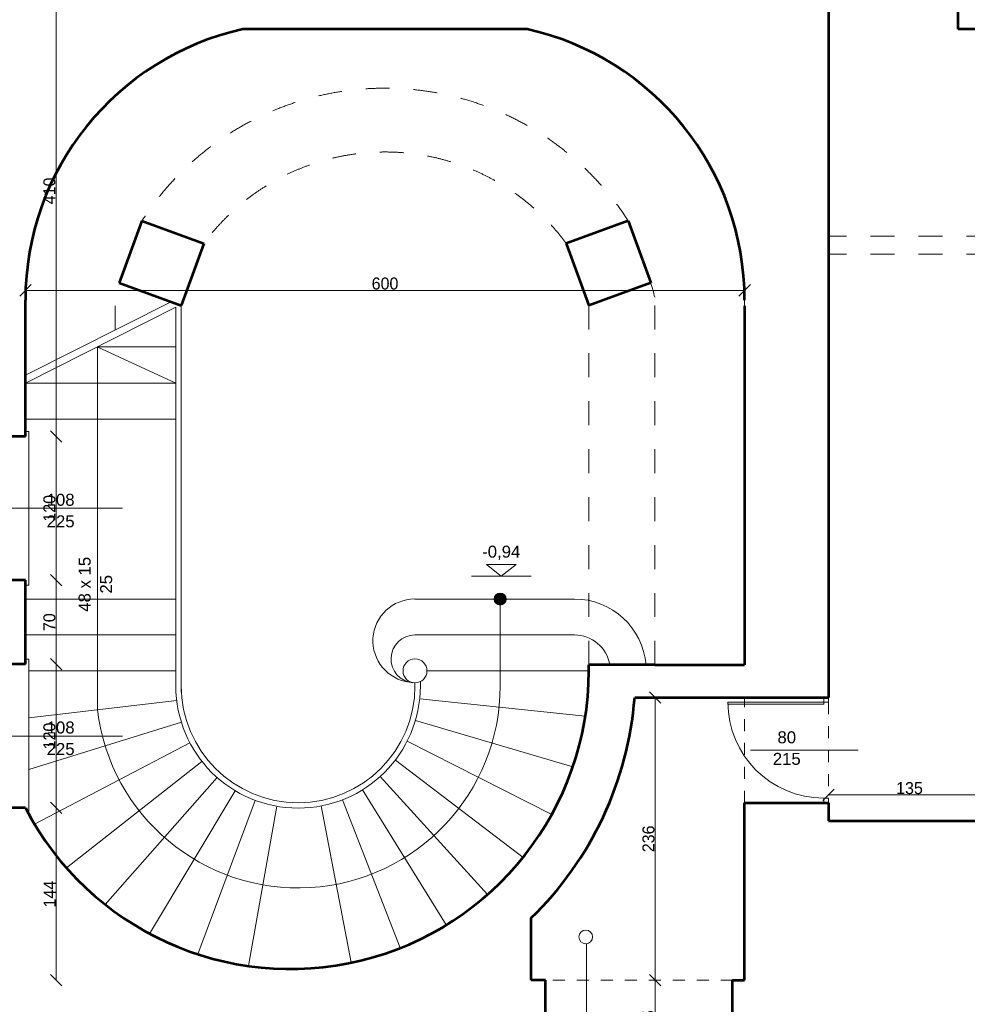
# Model space of a CAD drawing. Header units: inches. Extents: x -21887 to 84279, y -131485 to 67836.
# Tile 35 of 256: x 4283 to 12188, y -26500 to -18284. Entities that reach past the tile are written whole.
import ezdxf

# ---------------------------------------------------------------- set-up
doc = ezdxf.new("R2010")
doc.units = ezdxf.units.IN
doc.header["$MEASUREMENT"] = 0
for name, pattern in [('Dashed', [400, 200, -200]), ('Dashed copy', [200, 100, -100]), ('Long Dashed', [1058.333302, 634.99999, -423.333311])]:
    doc.linetypes.add(name, pattern=pattern)
doc.layers.get('0').update_dxf_attribs({"lineweight": 13})
doc.layers.get('Defpoints').update_dxf_attribs({"lineweight": 13})
for name, color, linetype, lineweight in [('AI_MURY', 7, 'Continuous', 53), ('Dimensioning', 7, 'Continuous', 13), ('DRZWI', 7, 'Continuous', 13), ('OPISY TABELKI', 7, 'Continuous', 13), ('PODCIAGI', 7, 'Continuous', 13), ('schodzy', 7, 'Continuous', 13)]:
    doc.layers.add(name, color=color, linetype=linetype, lineweight=lineweight)
doc.styles.add('GENERATED_STYLE_7', font='txt')
doc.styles.add('Style-Courier New', font='txt')
doc.dimstyles.new('Dimstyle_4', dxfattribs={"dimtxt": 100, "dimasz": 95, "dimexe": 0, "dimexo": 0, "dimgap": 0.09, "dimtad": 1, "dimdec": 0, "dimlfac": 0.1, "dimzin": 0, "dimdsep": 46, "dimlunit": 5, "dimtxsty": 'GENERATED_STYLE_7', "dimblk": 'ARROWHEAD_6', "dimcen": 0.09, "dimclrd": 161, "dimclre": 161, "dimclrt": 7, "dimadec": 0, "dimazin": 0, "dimtfac": 1, "dimtdec": 0, "dimtmove": 0, "dimatfit": 3, "dimfxl": 0, "dimtolj": 1, "dimtzin": 0, "dimarcsym": 0})
doc.dimstyles.new('Dimstyle_5', dxfattribs={"dimtxt": 100, "dimasz": 95, "dimexe": 0.18, "dimexo": 0, "dimgap": 0.09, "dimtad": 1, "dimtih": 1, "dimtoh": 1, "dimdec": 0, "dimlfac": 0.1, "dimzin": 0, "dimdsep": 46, "dimlunit": 5, "dimtxsty": 'GENERATED_STYLE_7', "dimblk": 'ARROWHEAD_6', "dimcen": 0.09, "dimclrd": 161, "dimclre": 161, "dimclrt": 7, "dimadec": 0, "dimazin": 0, "dimtfac": 1, "dimtdec": 0, "dimtmove": 0, "dimatfit": 3, "dimfxl": 0, "dimtolj": 1, "dimtzin": 0, "dimarcsym": 0})
doc.dimstyles.new('Dimstyle_6', dxfattribs={"dimtxt": 100, "dimasz": 95, "dimexe": 0.18, "dimexo": 0, "dimgap": 0.09, "dimtad": 1, "dimdec": 0, "dimlfac": 0.1, "dimzin": 0, "dimdsep": 46, "dimlunit": 5, "dimtxsty": 'GENERATED_STYLE_7', "dimblk": 'ARROWHEAD_6', "dimcen": 0.09, "dimclrd": 161, "dimclre": 161, "dimclrt": 7, "dimadec": 0, "dimazin": 0, "dimtfac": 1, "dimtdec": 0, "dimtmove": 2, "dimatfit": 3, "dimfxl": 0, "dimtolj": 1, "dimtzin": 0, "dimarcsym": 0})

# ---------------------------------------------------------------- blocks, each defined once
blk = doc.blocks.new('ARROWHEAD_6')
at = {"color": 0, "linetype": 'Continuous'}
for p, q in [((0, 0), (-1, 0)), ((-0.5, -0.5), (0.5, 0.5))]:
    blk.add_line(p, q, dxfattribs=at)
blk = doc.blocks.new('*U183')
at = {"layer": 'Defpoints', "color": 0, "linetype": 'Continuous'}
for p in [(-270, -24609.3), (56990.5, -24609.3), (57180.5, -28359.3)]:
    blk.add_point(p, dxfattribs=at)
at = {"layer": 'Dimensioning', "color": 161, "linetype": 'Continuous', "lineweight": -2}
for p, q in [((-269.9, -24609.3), (-270, -24609.3)), ((-270, -28264.3), (-270, -24704.3)), ((-269.9, -28359.3), (-270, -28359.3))]:
    blk.add_line(p, q, dxfattribs=at)
at = {"layer": 'Dimensioning', "color": 161, "linetype": 'Continuous', "lineweight": -2, "xscale": 95, "yscale": 95, "zscale": 95}
for p, rotation in [((-270, -24609.3), 90), ((-270, -28359.3), 270)]:
    blk.add_blockref('ARROWHEAD_6', p, dxfattribs=dict(at, rotation=rotation))
at = {"layer": 'Dimensioning', "color": 7, "linetype": 'Continuous', "insert": (-326.3, -26484.3), "char_height": 100, "attachment_point": 5, "rotation": 90, "style": 'GENERATED_STYLE_7'}
blk.add_mtext('375', dxfattribs=at)
blk = doc.blocks.new('*D1913')
at = {"layer": 'Defpoints'}
for p in [(-270, -24609.3), (56990.5, -24609.3), (-270, -26484.3), (57180.5, -28359.3)]:
    blk.add_point(p, dxfattribs=at)
at = {"layer": 'Dimensioning', "color": 161, "linetype": 'Continuous'}
blk.add_blockref('*U183', (0, 0), dxfattribs=at)
blk = doc.blocks.new('*U184')
at = {"layer": 'Defpoints', "color": 0, "linetype": 'Continuous'}
for p in [(-270, -21459.3), (57580.5, -21459.3), (56990.5, -24609.3)]:
    blk.add_point(p, dxfattribs=at)
at = {"layer": 'Dimensioning', "color": 161, "linetype": 'Continuous', "lineweight": -2}
for p, q in [((-269.9, -21459.3), (-270, -21459.3)), ((-270, -24514.3), (-270, -21554.3)), ((-269.9, -24609.3), (-270, -24609.3))]:
    blk.add_line(p, q, dxfattribs=at)
at = {"layer": 'Dimensioning', "color": 161, "linetype": 'Continuous', "lineweight": -2, "xscale": 95, "yscale": 95, "zscale": 95}
for p, rotation in [((-270, -21459.3), 90), ((-270, -24609.3), 270)]:
    blk.add_blockref('ARROWHEAD_6', p, dxfattribs=dict(at, rotation=rotation))
at = {"layer": 'Dimensioning', "color": 7, "linetype": 'Continuous', "insert": (-326.3, -23034.3), "char_height": 100, "attachment_point": 5, "rotation": 90, "style": 'GENERATED_STYLE_7'}
blk.add_mtext('315', dxfattribs=at)
blk = doc.blocks.new('*U1771')
at = {"layer": 'Defpoints'}
for p in [(122.4, -22997.2), (57973, -22997.2), (122.4, -23034.3), (57383, -26147.2)]:
    blk.add_point(p, dxfattribs=at)
at = {"layer": 'Dimensioning', "color": 161, "linetype": 'Continuous'}
blk.add_blockref('*U184', (392.5, -1537.9), dxfattribs=at)
blk = doc.blocks.new('*D1914')
at = {"layer": 'Defpoints'}
for p in [(122.4, 0), (122.4, -22997.2), (57973, -22997.2), (57383, -26147.2)]:
    blk.add_point(p, dxfattribs=at)
at = {"layer": 'Dimensioning', "color": 161, "linetype": 'Continuous'}
blk.add_blockref('*U1771', (0, 0), dxfattribs=at)
blk = doc.blocks.new('*U974')
at = {"layer": 'Defpoints', "color": 0, "linetype": 'Continuous'}
for p in [(4587.2, -23661.2), (4950.9, -23661.2), (4896.7, -24861.2)]:
    blk.add_point(p, dxfattribs=at)
at = {"layer": 'Dimensioning', "color": 161, "linetype": 'Continuous', "lineweight": -2}
for p, q in [((4587.4, -23661.2), (4587.1, -23661.2)), ((4587.2, -24766.2), (4587.2, -23756.2)), ((4587.4, -24861.2), (4587.1, -24861.2))]:
    blk.add_line(p, q, dxfattribs=at)
at = {"layer": 'Dimensioning', "color": 161, "linetype": 'Continuous', "lineweight": -2, "xscale": 95, "yscale": 95, "zscale": 95}
for p, rotation in [((4587.2, -23661.2), 90), ((4587.2, -24861.2), 270)]:
    blk.add_blockref('ARROWHEAD_6', p, dxfattribs=dict(at, rotation=rotation))
at = {"layer": 'Dimensioning', "color": 7, "linetype": 'Continuous', "insert": (4530.9, -24261.2), "char_height": 100, "attachment_point": 5, "rotation": 90, "style": 'GENERATED_STYLE_7'}
blk.add_mtext('120', dxfattribs=at)
blk = doc.blocks.new('*D1942')
at = {"layer": 'Defpoints'}
for p in [(4587.2, -23661.2), (4950.9, -23661.2), (4530.9, -24389.6), (4896.7, -24861.2)]:
    blk.add_point(p, dxfattribs=at)
at = {"layer": 'Dimensioning', "color": 161, "linetype": 'Continuous'}
blk.add_blockref('*U974', (0, 0), dxfattribs=at)
blk = doc.blocks.new('*U208')
at = {"layer": 'Defpoints', "color": 0, "linetype": 'Continuous'}
for p in [(4587.2, -22961.2), (4929.2, -22961.2), (4950.9, -23661.2)]:
    blk.add_point(p, dxfattribs=at)
at = {"layer": 'Dimensioning', "color": 161, "linetype": 'Continuous', "lineweight": -2}
for p, q in [((4587.4, -22961.2), (4587.2, -22961.2)), ((4587.2, -23566.2), (4587.2, -23056.2)), ((4587.4, -23661.2), (4587.2, -23661.2))]:
    blk.add_line(p, q, dxfattribs=at)
at = {"layer": 'Dimensioning', "color": 161, "linetype": 'Continuous', "lineweight": -2, "xscale": 95, "yscale": 95, "zscale": 95}
for p, rotation in [((4587.2, -22961.2), 90), ((4587.2, -23661.2), 270)]:
    blk.add_blockref('ARROWHEAD_6', p, dxfattribs=dict(at, rotation=rotation))
at = {"layer": 'Dimensioning', "color": 7, "linetype": 'Continuous', "insert": (4530.9, -23311.2), "char_height": 100, "attachment_point": 5, "rotation": 90, "style": 'GENERATED_STYLE_7'}
blk.add_mtext('70', dxfattribs=at)
blk = doc.blocks.new('*D1943')
at = {"layer": 'Defpoints'}
for p in [(4587.2, -22961.2), (4929.2, -22961.2), (4587.2, -23311.2), (4950.9, -23661.2)]:
    blk.add_point(p, dxfattribs=at)
at = {"layer": 'Dimensioning', "color": 161, "linetype": 'Continuous'}
blk.add_blockref('*U208', (0, 0), dxfattribs=at)
blk = doc.blocks.new('*U975')
at = {"layer": 'Defpoints', "color": 0, "linetype": 'Continuous'}
for p in [(4587.2, -21761.2), (4967.1, -21761.2), (4929.2, -22961.2)]:
    blk.add_point(p, dxfattribs=at)
at = {"layer": 'Dimensioning', "color": 161, "linetype": 'Continuous', "lineweight": -2}
for p, q in [((4587.4, -21761.2), (4587.1, -21761.2)), ((4587.2, -22866.2), (4587.2, -21856.2)), ((4587.4, -22961.2), (4587.1, -22961.2))]:
    blk.add_line(p, q, dxfattribs=at)
at = {"layer": 'Dimensioning', "color": 161, "linetype": 'Continuous', "lineweight": -2, "xscale": 95, "yscale": 95, "zscale": 95}
for p, rotation in [((4587.2, -21761.2), 90), ((4587.2, -22961.2), 270)]:
    blk.add_blockref('ARROWHEAD_6', p, dxfattribs=dict(at, rotation=rotation))
at = {"layer": 'Dimensioning', "color": 7, "linetype": 'Continuous', "insert": (4530.9, -22361.2), "char_height": 100, "attachment_point": 5, "rotation": 90, "style": 'GENERATED_STYLE_7'}
blk.add_mtext('120', dxfattribs=at)
blk = doc.blocks.new('*D1944')
at = {"layer": 'Defpoints'}
for p in [(4587.2, -21761.2), (4967.1, -21761.2), (4530.9, -22489.6), (4929.2, -22961.2)]:
    blk.add_point(p, dxfattribs=at)
at = {"layer": 'Dimensioning', "color": 161, "linetype": 'Continuous'}
blk.add_blockref('*U975', (0, 0), dxfattribs=at)
blk = doc.blocks.new('*U209')
at = {"layer": 'Defpoints', "color": 0, "linetype": 'Continuous'}
for p in [(4587.2, -17664.3), (4587.2, -17664.3), (4967.1, -21761.2)]:
    blk.add_point(p, dxfattribs=at)
at = {"layer": 'Dimensioning', "color": 161, "linetype": 'Continuous', "lineweight": -2}
for p, q in [((4587.2, -21666.2), (4587.2, -17759.3)), ((4587.4, -21761.2), (4587.2, -21761.2))]:
    blk.add_line(p, q, dxfattribs=at)
at = {"layer": 'Dimensioning', "color": 161, "linetype": 'Continuous', "lineweight": -2, "xscale": 95, "yscale": 95, "zscale": 95}
for p, rotation in [((4587.2, -17664.3), 90), ((4587.2, -21761.2), 270)]:
    blk.add_blockref('ARROWHEAD_6', p, dxfattribs=dict(at, rotation=rotation))
at = {"layer": 'Dimensioning', "color": 7, "linetype": 'Continuous', "insert": (4530.9, -19712.8), "char_height": 100, "attachment_point": 5, "rotation": 90, "style": 'GENERATED_STYLE_7'}
blk.add_mtext('410', dxfattribs=at)
blk = doc.blocks.new('*D1945')
at = {"layer": 'Defpoints'}
for p in [(4587.2, -17664.3), (4587.2, -17664.3), (4587.2, -19712.8), (4967.1, -21761.2)]:
    blk.add_point(p, dxfattribs=at)
at = {"layer": 'Dimensioning', "color": 161, "linetype": 'Continuous'}
blk.add_blockref('*U209', (0, 0), dxfattribs=at)
blk = doc.blocks.new('*U1050')
at = {"layer": 'Defpoints', "color": 0, "linetype": 'Continuous'}
for p in [(10330.5, -20542.4), (4330.5, -21494.8), (10330.5, -21449.3)]:
    blk.add_point(p, dxfattribs=at)
at = {"layer": 'Dimensioning', "color": 161, "linetype": 'Continuous', "lineweight": -2}
for p, q in [((4330.5, -20542.6), (4330.5, -20542.3)), ((4425.5, -20542.4), (10235.5, -20542.4)), ((10330.5, -20542.6), (10330.5, -20542.3))]:
    blk.add_line(p, q, dxfattribs=at)
at = {"layer": 'Dimensioning', "color": 161, "linetype": 'Continuous', "lineweight": -2, "xscale": 95, "yscale": 95, "zscale": 95, "rotation": 180}
blk.add_blockref('ARROWHEAD_6', (4330.5, -20542.4), dxfattribs=at)
at = {"layer": 'Dimensioning', "color": 161, "linetype": 'Continuous', "lineweight": -2, "xscale": 95, "yscale": 95, "zscale": 95}
blk.add_blockref('ARROWHEAD_6', (10330.5, -20542.4), dxfattribs=at)
at = {"layer": 'Dimensioning', "color": 7, "linetype": 'Continuous', "insert": (7330.5, -20486.1), "char_height": 100, "attachment_point": 5, "style": 'GENERATED_STYLE_7'}
blk.add_mtext('600', dxfattribs=at)
blk = doc.blocks.new('*D1983')
at = {"layer": 'Defpoints'}
for p in [(7330.5, -20542.4), (10330.5, -20542.4), (4330.5, -21494.8), (10330.5, -21449.3)]:
    blk.add_point(p, dxfattribs=at)
at = {"layer": 'Dimensioning', "color": 161, "linetype": 'Continuous'}
blk.add_blockref('*U1050', (0, 0), dxfattribs=at)
blk = doc.blocks.new('*U293')
at = {"layer": 'Defpoints', "color": 0, "linetype": 'Continuous'}
for p in [(9413.3, -23939.3), (9584.5, -23939.3), (10330.5, -26299.3)]:
    blk.add_point(p, dxfattribs=at)
at = {"layer": 'Dimensioning', "color": 161, "linetype": 'Continuous', "lineweight": -2}
for p, q in [((9584.3, -23939.3), (9584.5, -23939.3)), ((9584.5, -26204.3), (9584.5, -24034.3)), ((9584.7, -26299.3), (9584.5, -26299.3))]:
    blk.add_line(p, q, dxfattribs=at)
at = {"layer": 'Dimensioning', "color": 161, "linetype": 'Continuous', "lineweight": -2, "xscale": 95, "yscale": 95, "zscale": 95}
for p, rotation in [((9584.5, -23939.3), 90), ((9584.5, -26299.3), 270)]:
    blk.add_blockref('ARROWHEAD_6', p, dxfattribs=dict(at, rotation=rotation))
at = {"layer": 'Dimensioning', "color": 7, "linetype": 'Continuous', "insert": (9528.2, -25119.3), "char_height": 100, "attachment_point": 5, "rotation": 90, "style": 'GENERATED_STYLE_7'}
blk.add_mtext('236', dxfattribs=at)
blk = doc.blocks.new('*D2167')
at = {"layer": 'Defpoints'}
for p in [(9413.3, -23939.3), (9584.5, -23939.3), (9584.5, -25119.3), (10330.5, -26299.3)]:
    blk.add_point(p, dxfattribs=at)
at = {"layer": 'Dimensioning', "color": 161, "linetype": 'Continuous'}
blk.add_blockref('*U293', (0, 0), dxfattribs=at)
blk = doc.blocks.new('*U303')
at = {"layer": 'Defpoints', "color": 0, "linetype": 'Continuous'}
for p in [(9390.4, -26299.3), (9584.5, -26299.3), (10330.5, -26949.3)]:
    blk.add_point(p, dxfattribs=at)
at = {"layer": 'Dimensioning', "color": 161, "linetype": 'Continuous', "lineweight": -2}
for p, q in [((9584.3, -26299.3), (9584.5, -26299.3)), ((9584.5, -26854.3), (9584.5, -26394.3)), ((9584.7, -26949.3), (9584.5, -26949.3))]:
    blk.add_line(p, q, dxfattribs=at)
at = {"layer": 'Dimensioning', "color": 161, "linetype": 'Continuous', "lineweight": -2, "xscale": 95, "yscale": 95, "zscale": 95}
for p, rotation in [((9584.5, -26299.3), 90), ((9584.5, -26949.3), 270)]:
    blk.add_blockref('ARROWHEAD_6', p, dxfattribs=dict(at, rotation=rotation))
at = {"layer": 'Dimensioning', "color": 7, "linetype": 'Continuous', "insert": (9528.2, -26624.3), "char_height": 100, "attachment_point": 5, "rotation": 90, "style": 'GENERATED_STYLE_7'}
blk.add_mtext('65', dxfattribs=at)
blk = doc.blocks.new('*D2178')
at = {"layer": 'Defpoints'}
for p in [(9390.4, -26299.3), (9584.5, -26299.3), (9584.5, -26624.3), (10330.5, -26949.3)]:
    blk.add_point(p, dxfattribs=at)
at = {"layer": 'Dimensioning', "color": 161, "linetype": 'Continuous'}
blk.add_blockref('*U303', (0, 0), dxfattribs=at)
blk = doc.blocks.new('*U376')
at = {"layer": 'Defpoints', "color": 0, "linetype": 'Continuous'}
for p in [(-3768.9, -23758.2), (61880.5, -23758.2), (62095.5, -27324.3)]:
    blk.add_point(p, dxfattribs=at)
at = {"layer": 'Dimensioning', "color": 161, "linetype": 'Continuous', "lineweight": -2}
for p, q in [((-3768.7, -23758.2), (-3768.9, -23758.2)), ((-3768.9, -27229.3), (-3768.9, -23853.2)), ((-3768.7, -27324.3), (-3768.9, -27324.3))]:
    blk.add_line(p, q, dxfattribs=at)
at = {"layer": 'Dimensioning', "color": 161, "linetype": 'Continuous', "lineweight": -2, "xscale": 95, "yscale": 95, "zscale": 95}
for p, rotation in [((-3768.9, -23758.2), 90), ((-3768.9, -27324.3), 270)]:
    blk.add_blockref('ARROWHEAD_6', p, dxfattribs=dict(at, rotation=rotation))
at = {"layer": 'Dimensioning', "color": 7, "linetype": 'Continuous', "insert": (-3825.2, -25541.2), "char_height": 100, "attachment_point": 5, "rotation": 90, "style": 'GENERATED_STYLE_7'}
blk.add_mtext('357', dxfattribs=at)
blk = doc.blocks.new('*U1772')
at = {"layer": 'Defpoints'}
for p in [(-2777.6, -24404.3), (62871.9, -24404.3), (-2777.6, -25541.2), (63086.9, -27970.5)]:
    blk.add_point(p, dxfattribs=at)
at = {"layer": 'Dimensioning', "color": 161, "linetype": 'Continuous'}
blk.add_blockref('*U376', (991.3, -646.2), dxfattribs=at)
blk = doc.blocks.new('*D2396')
at = {"layer": 'Defpoints'}
for p in [(-2777.6, 0), (-2777.6, -24404.3), (62871.9, -24404.3), (63086.9, -27970.5)]:
    blk.add_point(p, dxfattribs=at)
at = {"layer": 'Dimensioning', "color": 161, "linetype": 'Continuous'}
blk.add_blockref('*U1772', (0, 0), dxfattribs=at)
blk = doc.blocks.new('*U377')
at = {"layer": 'Defpoints', "color": 0, "linetype": 'Continuous'}
for p in [(-3768.9, -21459.3), (61832.4, -21459.3), (61880.5, -23758.2)]:
    blk.add_point(p, dxfattribs=at)
at = {"layer": 'Dimensioning', "color": 161, "linetype": 'Continuous', "lineweight": -2}
for p, q in [((-3768.7, -21459.3), (-3768.9, -21459.3)), ((-3768.9, -23663.2), (-3768.9, -21554.3)), ((-3768.7, -23758.2), (-3768.9, -23758.2))]:
    blk.add_line(p, q, dxfattribs=at)
at = {"layer": 'Dimensioning', "color": 161, "linetype": 'Continuous', "lineweight": -2, "xscale": 95, "yscale": 95, "zscale": 95}
for p, rotation in [((-3768.9, -21459.3), 90), ((-3768.9, -23758.2), 270)]:
    blk.add_blockref('ARROWHEAD_6', p, dxfattribs=dict(at, rotation=rotation))
at = {"layer": 'Dimensioning', "color": 7, "linetype": 'Continuous', "insert": (-3825.2, -22608.7), "char_height": 100, "attachment_point": 5, "rotation": 90, "style": 'GENERATED_STYLE_7'}
blk.add_mtext('230', dxfattribs=at)
blk = doc.blocks.new('*U1773')
at = {"layer": 'Defpoints'}
for p in [(-3488.6, -22004), (62112.7, -22004), (-3488.6, -22608.7), (62160.9, -24302.8)]:
    blk.add_point(p, dxfattribs=at)
at = {"layer": 'Dimensioning', "color": 161, "linetype": 'Continuous'}
blk.add_blockref('*U377', (280.3, -544.7), dxfattribs=at)
blk = doc.blocks.new('*D2397')
at = {"layer": 'Defpoints'}
for p in [(-3488.6, 0), (-3488.6, -22004), (62112.7, -22004), (62160.9, -24302.8)]:
    blk.add_point(p, dxfattribs=at)
at = {"layer": 'Dimensioning', "color": 161, "linetype": 'Continuous'}
blk.add_blockref('*U1773', (0, 0), dxfattribs=at)
blk = doc.blocks.new('*U385')
at = {"layer": 'Defpoints', "color": 0, "linetype": 'Continuous'}
for p in [(4587.2, -24861.2), (52873.8, -24861.2), (48910.5, -26299.3)]:
    blk.add_point(p, dxfattribs=at)
at = {"layer": 'Dimensioning', "color": 161, "linetype": 'Continuous', "lineweight": -2}
for p, q in [((4587.4, -24861.2), (4587.2, -24861.2)), ((4587.2, -26204.3), (4587.2, -24956.2)), ((4587.4, -26299.3), (4587.2, -26299.3))]:
    blk.add_line(p, q, dxfattribs=at)
at = {"layer": 'Dimensioning', "color": 161, "linetype": 'Continuous', "lineweight": -2, "xscale": 95, "yscale": 95, "zscale": 95}
for p, rotation in [((4587.2, -24861.2), 90), ((4587.2, -26299.3), 270)]:
    blk.add_blockref('ARROWHEAD_6', p, dxfattribs=dict(at, rotation=rotation))
at = {"layer": 'Dimensioning', "color": 7, "linetype": 'Continuous', "insert": (4532.8, -25580.3), "char_height": 100, "attachment_point": 5, "rotation": 90, "style": 'GENERATED_STYLE_7'}
blk.add_mtext('144', dxfattribs=at)
blk = doc.blocks.new('*D2461')
at = {"layer": 'Defpoints'}
for p in [(4587.2, -24861.2), (52873.8, -24861.2), (4587.2, -25580.3), (48910.5, -26299.3)]:
    blk.add_point(p, dxfattribs=at)
at = {"layer": 'Dimensioning', "color": 161, "linetype": 'Continuous'}
blk.add_blockref('*U385', (0, 0), dxfattribs=at)
blk = doc.blocks.new('*U1375')
at = {"layer": 'Defpoints', "color": 0, "linetype": 'Continuous'}
for p in [(12380.5, -24752.4), (11030.5, -24969.3), (12380.5, -24969.3)]:
    blk.add_point(p, dxfattribs=at)
at = {"layer": 'Dimensioning', "color": 161, "linetype": 'Continuous', "lineweight": -2}
for p, q in [((11030.5, -24752.6), (11030.5, -24752.3)), ((11125.5, -24752.4), (12285.5, -24752.4)), ((12380.5, -24752.6), (12380.5, -24752.3))]:
    blk.add_line(p, q, dxfattribs=at)
at = {"layer": 'Dimensioning', "color": 161, "linetype": 'Continuous', "lineweight": -2, "xscale": 95, "yscale": 95, "zscale": 95, "rotation": 180}
blk.add_blockref('ARROWHEAD_6', (11030.5, -24752.4), dxfattribs=at)
at = {"layer": 'Dimensioning', "color": 161, "linetype": 'Continuous', "lineweight": -2, "xscale": 95, "yscale": 95, "zscale": 95}
blk.add_blockref('ARROWHEAD_6', (12380.5, -24752.4), dxfattribs=at)
at = {"layer": 'Dimensioning', "color": 7, "linetype": 'Continuous', "insert": (11705.5, -24696.1), "char_height": 100, "attachment_point": 5, "style": 'GENERATED_STYLE_7'}
blk.add_mtext('135', dxfattribs=at)
blk = doc.blocks.new('*D2583')
at = {"layer": 'Defpoints'}
for p in [(11705.5, -24752.4), (12380.5, -24752.4), (11030.5, -24969.3), (12380.5, -24969.3)]:
    blk.add_point(p, dxfattribs=at)
at = {"layer": 'Dimensioning', "color": 161, "linetype": 'Continuous'}
blk.add_blockref('*U1375', (0, 0), dxfattribs=at)
blk = doc.blocks.new('*U1756')
at = {"layer": 'Defpoints', "color": 0, "linetype": 'Continuous'}
for p in [(14175.5, -25769.3), (11180.5, -43809.3), (14175.5, -47318.2)]:
    blk.add_point(p, dxfattribs=at)
at = {"layer": 'Dimensioning', "color": 161, "linetype": 'Continuous', "lineweight": -2}
for p, q in [((11180.5, -47318.1), (11180.5, -47318.4)), ((11275.5, -47318.2), (14080.5, -47318.2)), ((14175.5, -47318.1), (14175.5, -47318.4))]:
    blk.add_line(p, q, dxfattribs=at)
at = {"layer": 'Dimensioning', "color": 161, "linetype": 'Continuous', "lineweight": -2, "xscale": 95, "yscale": 95, "zscale": 95, "rotation": 180}
blk.add_blockref('ARROWHEAD_6', (11180.5, -47318.2), dxfattribs=at)
at = {"layer": 'Dimensioning', "color": 161, "linetype": 'Continuous', "lineweight": -2, "xscale": 95, "yscale": 95, "zscale": 95}
blk.add_blockref('ARROWHEAD_6', (14175.5, -47318.2), dxfattribs=at)
at = {"layer": 'Dimensioning', "color": 7, "linetype": 'Continuous', "insert": (12678, -47261.9), "char_height": 100, "attachment_point": 5, "style": 'GENERATED_STYLE_7'}
blk.add_mtext('299', dxfattribs=at)
blk = doc.blocks.new('*D3465')
at = {"layer": 'Defpoints'}
for p in [(14175.5, -25769.3), (11180.5, -43809.3), (12678, -47318.2), (14175.5, -47318.2)]:
    blk.add_point(p, dxfattribs=at)
at = {"layer": 'Dimensioning', "color": 161, "linetype": 'Continuous'}
blk.add_blockref('*U1756', (0, 0), dxfattribs=at)

msp = doc.modelspace()

# ---------------------------------------------------------------- hatches: boundary and pattern name
at = {"layer": 'schodzy'}
msp.add_hatch(color=9, dxfattribs=at).paths.add_polyline_path([(8341.2, -23117.9, 1), (8241.2, -23117.9, 1)], flags=16)

# ---------------------------------------------------------------- linework, layer by layer
at = {"layer": 'AI_MURY', "color": 7, "linetype": 'Continuous'}
for p, q in [((11030.5, -17664.3), (11030.5, -23939.3)), ((12110.5, -18364.3), (12110.5, -17664.3)), ((8515.6, -18364.3), (6145.5, -18364.3)), ((12810.5, -18364.3), (12110.5, -18364.3)), ((5301.8, -19962.9), (5113.7, -20479.7)), ((5301.8, -19962.9), (5818.6, -20151)), ((9359.2, -19962.9), (8842.4, -20151)), ((9359.2, -19962.9), (9547.3, -20479.7)), ((5818.6, -20151), (5630.5, -20667.9)), ((8842.4, -20151), (9030.5, -20667.9)), ((5113.7, -20479.7), (5630.5, -20667.9)), ((9547.3, -20479.7), (9030.5, -20667.9)), ((4330.5, -21761.2), (4330.5, -20624.1)), ((10330.5, -20671), (10330.5, -23667.9)), ((10330.5, -20717.9), (10330.5, -23667.9)), ((4330.5, -21761.2), (3680.5, -21761.2)), ((4330.5, -22961.2), (3680.5, -22961.2)), ((4330.5, -23661.2), (4330.5, -22961.2)), ((4330.5, -23661.2), (3680.5, -23661.2)), ((9030.5, -23717.9), (9030.5, -23667.9)), ((9580.5, -23667.9), (9030.5, -23667.9)), ((9580.5, -23667.9), (10330.5, -23667.9)), ((9413.3, -23939.3), (11030.5, -23939.3)), ((4330.5, -24861.2), (3680.5, -24861.2)), ((10330.5, -26299.3), (10330.5, -24819.3)), ((10330.5, -24819.3), (11030.5, -24819.3)), ((11030.5, -24819.3), (11030.5, -24969.3)), ((11030.5, -24969.3), (13425.5, -24969.3)), ((11030.5, -24969.3), (13425.5, -24969.3)), ((8550.5, -26299.3), (8550.5, -25779.3)), ((8670.5, -26299.3), (8550.5, -26299.3)), ((8670.5, -26949.3), (8670.5, -26299.3)), ((10230.5, -26949.3), (10230.5, -26299.3)), ((10230.5, -26299.3), (10330.5, -26299.3))]:
    msp.add_line(p, q, dxfattribs=at)
for centre, radius, start, end in [((6645.5, -20624.1), 2315, 102.47592, 180), ((8015.5, -20624.1), 2315, 0, 77.52408), ((6540.7, -23714.6), 2489.9, 207.42036, 359.92457), ((6540.7, -23714.6), 2881.4, 314.22786, 355.5272)]:
    msp.add_arc(centre, radius, start, end, dxfattribs=at)
at = {"layer": 'DRZWI', "color": 5, "linetype": 'Continuous'}
for p, q in [((10330.5, -20717.9), (10330.5, -20624.1)), ((10990.5, -23979.3), (10190.5, -23979.3)), ((10190.5, -23979.3), (10190.5, -23994.3)), ((10990.5, -23979.3), (10990.5, -23939.3)), ((11030.5, -23979.3), (10990.5, -23979.3)), ((10990.5, -23979.3), (10990.5, -23994.3)), ((11030.5, -23979.3), (11030.5, -23939.3)), ((10990.5, -23994.3), (10190.5, -23994.3)), ((10378.8, -24379.3), (11278.8, -24379.3)), ((11030.5, -24779.3), (10990.5, -24779.3)), ((10990.5, -24779.3), (10990.5, -24819.3)), ((11030.5, -24779.3), (11030.5, -24819.3))]:
    msp.add_line(p, q, dxfattribs=at)
at = {"layer": 'DRZWI', "color": 251, "linetype": 'Continuous'}
for p, q in [((4330.5, -21721.2), (4360.5, -21721.2)), ((4360.5, -21721.2), (4360.5, -23001.2)), ((4330.5, -23001.2), (4360.5, -23001.2)), ((4330.5, -23621.2), (4360.5, -23621.2)), ((4360.5, -23621.2), (4360.5, -24901.2)), ((4351.8, -24901.2), (4360.5, -24901.2))]:
    msp.add_line(p, q, dxfattribs=at)
at = {"layer": 'DRZWI', "color": 220, "linetype": 'Continuous'}
for p, q in [((5140.9, -22361.2), (3290.1, -22361.2)), ((5140.9, -24261.2), (3290.1, -24261.2))]:
    msp.add_line(p, q, dxfattribs=at)
at = {"layer": 'DRZWI', "color": 7, "linetype": 'Dashed copy'}
for p, q in [((10330.5, -24819.3), (10330.5, -23939.3)), ((11030.5, -23979.3), (11030.5, -24779.3))]:
    msp.add_line(p, q, dxfattribs=at)
at = {"layer": 'DRZWI', "color": 7, "linetype": 'Continuous'}
msp.add_arc((10990.5, -23979.3), 800, 180, 270, dxfattribs=at)
at = {"layer": 'OPISY TABELKI', "color": 7, "linetype": 'Continuous'}
msp.add_line((9011.9, -25994.3), (9011.9, -27810.5), dxfattribs=at)
msp.add_circle((9004.8, -25937.1), 57.2, dxfattribs=at)
at = {"layer": 'PODCIAGI', "color": 12, "linetype": 'Dashed'}
for p, q in [((12380.5, -20089.3), (11030.5, -20089.3)), ((12380.5, -20239.3), (11030.5, -20239.3))]:
    msp.add_line(p, q, dxfattribs=at)
at = {"layer": 'PODCIAGI', "color": 7, "linetype": 'Dashed copy'}
msp.add_line((10230.5, -26299.3), (8670.5, -26299.3), dxfattribs=at)
at = {"layer": 'schodzy', "color": 8, "linetype": 'Dashed'}
for p, q in [((5080.5, -20872.2), (5080.5, -20600)), ((9580.5, -23667.9), (9580.5, -20600)), ((9030.5, -23667.9), (9030.5, -20667.9))]:
    msp.add_line(p, q, dxfattribs=at)
at = {"layer": 'schodzy', "color": 9, "linetype": 'Continuous'}
for p, q in [((4330.5, -21250.5), (5546.5, -20637.3)), ((4330.5, -21316.1), (5585.5, -20683.2)), ((5585.5, -23895.9), (5585.5, -20683.2)), ((5630.5, -23895.9), (5630.5, -20667.9)), ((4929, -21014.3), (5585.5, -21316.1)), ((4929, -21014.3), (5585.5, -21014.3)), ((4931.6, -24042.2), (4931.6, -21014.3)), ((4330.5, -21316.1), (5585.5, -21316.1)), ((4330.5, -21617.9), (5585.5, -21617.9)), ((5585.5, -23117.9), (4330.5, -23117.9)), ((7580.5, -23117.9), (8910.5, -23117.9)), ((8291.2, -23842.9), (8291.2, -23117.9)), ((5585.5, -23417.9), (4330.5, -23417.9)), ((7580.5, -23417.9), (8910.5, -23417.9)), ((5585.5, -23717.9), (4360.5, -23717.9)), ((7680.5, -23717.9), (9030.5, -23717.9)), ((5592.7, -23963.5), (4360.5, -24110.2)), ((7619.9, -23949.5), (9001.5, -24094.7)), ((5631.5, -24145.7), (4360.5, -24540.9)), ((7583.9, -24131.2), (8897.4, -24518.3)), ((5702.3, -24316.9), (4406.4, -24997)), ((7515.1, -24304.4), (8721.4, -24916.4)), ((5803.6, -24473.2), (4673.5, -25361.7)), ((7416.7, -24461.3), (8482.2, -25273.6)), ((5930.9, -24607.9), (4996.3, -25667.7)), ((7290.6, -24598.5), (8184.7, -25584.6)), ((6081.3, -24717.8), (5366.8, -25910.4)), ((7142.7, -24710), (7841.4, -25837.8)), ((6248.2, -24798.2), (5768.2, -26081.6)), ((6976, -24793.2), (7457.9, -26029.4)), ((6428, -24847.3), (6192.4, -26180)), ((6798, -24844.5), (7049.2, -26152))]:
    msp.add_line(p, q, dxfattribs=at)
at = {"layer": 'schodzy', "color": 9, "linetype": 'Long Dashed'}
for p, q in [((8299.9, -22926.1), (8176.2, -22830.4)), ((8176.2, -22830.4), (8423.5, -22830.4)), ((8299.9, -22926.1), (8423.5, -22830.4)), ((8050.8, -22926.1), (8550.7, -22926.1))]:
    msp.add_line(p, q, dxfattribs=at)
at = {"layer": 'schodzy', "color": 5, "linetype": 'Continuous'}
for p, q in [((7580.5, -23842.9), (7580.5, -23817.9)), ((7625.5, -23842.9), (7625.5, -23807.2))]:
    msp.add_line(p, q, dxfattribs=at)
at = {"layer": 'schodzy', "color": 9, "linetype": 'Continuous'}
for centre, radius in [((8291.2, -23117.9), 50), ((8291.2, -23117.9), 45.7), ((7580.5, -23717.9), 100)]:
    msp.add_circle(centre, radius, dxfattribs=at)
at = {"layer": 'schodzy', "color": 8, "linetype": 'Dashed'}
for radius, start, end in [(2411.7, 32.06353, 147.26521), (1879.2, 36.43395, 143.56605)]:
    msp.add_arc((7330.5, -21267.1), radius, start, end, dxfattribs=at)
at = {"layer": 'schodzy', "color": 7, "linetype": 'Continuous'}
msp.add_arc((7365.5, -21146), 2281.3, 13.84722, 16.98175, dxfattribs=at)
at = {"layer": 'schodzy', "color": 9, "linetype": 'Continuous'}
for centre, radius, start, end in [((7578, -23466.4), 348.6, 90, 262.86911), ((8910.5, -23717.9), 600, 4.76364, 90), ((7580.5, -23617.9), 200, 90, 265.07257), ((8910.5, -23717.9), 300, 9.59407, 90), ((6605.5, -23842.9), 1685.7, 186.78988, 0), ((6605.5, -23842.9), 1020, 180, 0), ((6605.5, -23842.9), 975, 180, 0)]:
    msp.add_arc(centre, radius, start, end, dxfattribs=at)

# ---------------------------------------------------------------- texts
at = {"layer": 'DRZWI', "color": 220, "char_height": 100, "width": 355.178, "attachment_point": 1, "line_spacing_factor": 1.079165, "style": 'GENERATED_STYLE_7'}
for insert in [(4507.8, -22239.9), (4507.8, -24139.9)]:
    msp.add_mtext('\\fArial|b0|i0|c238|p39;108\\P225', dxfattribs=dict(at, insert=insert))
at = {"layer": 'DRZWI', "color": 5, "insert": (10681.8, -24221.7), "char_height": 100, "width": 704.483, "attachment_point": 2, "line_spacing_factor": 1.079165, "style": 'GENERATED_STYLE_7'}
msp.add_mtext('\\fArial|b0|i0|c238|p39;80\\P215', dxfattribs=at)
at = {"layer": 'schodzy', "color": 9, "insert": (8299.9, -22672.8), "char_height": 100, "width": 614.783, "attachment_point": 2, "style": 'GENERATED_STYLE_7'}
msp.add_mtext('\\fArial|b0|i0|c238|p39;-0,94', dxfattribs=at)
at = {"layer": 'schodzy', "color": 9, "insert": (4774.1, -22995.2), "char_height": 100, "width": 1791.234, "attachment_point": 2, "rotation": 90, "line_spacing_factor": 1.079165, "style": 'GENERATED_STYLE_7'}
msp.add_mtext('\\fArial|b0|i0|c238|p39;48 x 15\\P25', dxfattribs=at)

# ---------------------------------------------------------------- dimensions: what is measured, and where the dimension line sits
at = {"layer": 'Dimensioning', "color": 161, "linetype": 'Continuous'}
for base, p1, p2, dimstyle, override, picture, middle in [((-3488.6, -22004), (62160.9, -24302.8), (62112.7, -22004), 'Dimstyle_4', {"dimtxsty": 'Style-Courier New', "dimclrd": 0, "dimclre": 161, "dimlwe": 0}, '*D2397', (-3488.6, 0)), ((-2777.6, -24404.3), (63086.9, -27970.5), (62871.9, -24404.3), 'Dimstyle_4', {"dimtxsty": 'Style-Courier New', "dimclrd": 0, "dimclre": 161, "dimlwe": 0}, '*D2396', (-2777.6, 0)), ((122.4, -22997.2), (57383, -26147.2), (57973, -22997.2), 'Dimstyle_4', {"dimtxsty": 'Style-Courier New', "dimclrd": 0, "dimclre": 161, "dimlwe": 0}, '*D1914', (122.4, 0)), ((4587.2, -17664.3), (4967.1, -21761.2), (4587.2, -17664.3), 'Dimstyle_4', {"dimtxsty": 'Style-Courier New', "dimclrd": 0, "dimclre": 161, "dimlwe": 0}, '*D1945', (4587.2, -19712.8)), ((4587.2, -21761.2), (4929.2, -22961.2), (4967.1, -21761.2), 'Dimstyle_6', {"dimtad": 0, "dimtxsty": 'Style-Courier New', "dimclrd": 0, "dimclre": 161, "dimlwe": 0}, '*D1944', (4530.9, -22489.6)), ((4587.2, -22961.2), (4950.9, -23661.2), (4929.2, -22961.2), 'Dimstyle_4', {"dimtxsty": 'Style-Courier New', "dimclrd": 0, "dimclre": 161, "dimlwe": 0}, '*D1943', (4587.2, -23311.2)), ((4587.2, -23661.2), (4896.7, -24861.2), (4950.9, -23661.2), 'Dimstyle_6', {"dimtad": 0, "dimtxsty": 'Style-Courier New', "dimclrd": 0, "dimclre": 161, "dimlwe": 0}, '*D1942', (4530.9, -24389.6)), ((9584.5, -23939.3), (10330.5, -26299.3), (9413.3, -23939.3), 'Dimstyle_4', {"dimtxsty": 'Style-Courier New', "dimclrd": 0, "dimclre": 161, "dimlwe": 0}, '*D2167', (9584.5, -25119.3)), ((-270, -24609.3), (57180.5, -28359.3), (56990.5, -24609.3), 'Dimstyle_4', {"dimtxsty": 'Style-Courier New', "dimclrd": 0, "dimclre": 161, "dimlwe": 0}, '*D1913', (-270, -26484.3)), ((4587.2, -24861.2), (48910.5, -26299.3), (52873.8, -24861.2), 'Dimstyle_4', {"dimtxsty": 'Style-Courier New', "dimclrd": 0, "dimclre": 161, "dimlwe": 0}, '*D2461', (4587.2, -25580.3)), ((9584.5, -26299.3), (10330.5, -26949.3), (9390.4, -26299.3), 'Dimstyle_4', {"dimtxsty": 'Style-Courier New', "dimclrd": 0, "dimclre": 161, "dimlwe": 0}, '*D2178', (9584.5, -26624.3))]:
    dim = msp.add_linear_dim(base=base, p1=p1, p2=p2, angle=90, dimstyle=dimstyle, override=override, dxfattribs=at)
    dim.commit()
    dim.dimension.update_dxf_attribs({"geometry": picture, "text_midpoint": middle, "dimtype": 128})
for base, p1, p2, picture, middle in [((10330.5, -20542.4), (4330.5, -21494.8), (10330.5, -21449.3), '*D1983', (7330.5, -20542.4)), ((12380.5, -24752.4), (11030.5, -24969.3), (12380.5, -24969.3), '*D2583', (11705.5, -24752.4)), ((14175.5180538, -47318.2345535), (11180.5180538, -43809.2868952), (14175.5180538, -25769.2868952), '*D3465', (12678.0180538, -47318.2345535))]:
    dim = msp.add_linear_dim(base=base, p1=p1, p2=p2, dimstyle='Dimstyle_5', override={"dimtxsty": 'Style-Courier New', "dimclrd": 0, "dimclre": 161, "dimlwe": 0}, dxfattribs=at)
    dim.commit()
    dim.dimension.update_dxf_attribs({"geometry": picture, "text_midpoint": middle, "dimtype": 128})

doc.saveas('drawing.dxf')
